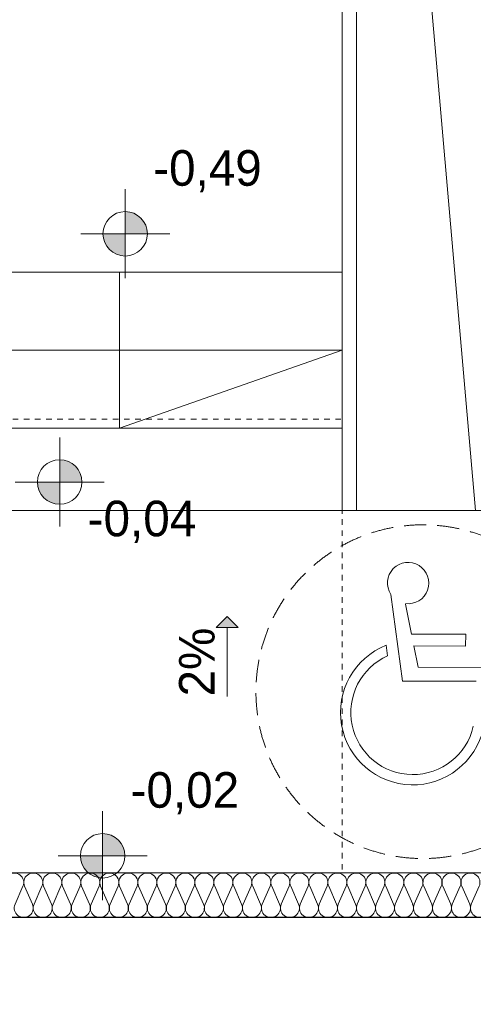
# Model space of a CAD drawing. Extents: x -220425 to -93252, y -20065 to 80294.
# Tile 25 of 103: x -174731 to -172693, y 2255 to 6680. Entities that reach past the tile are written whole.
import ezdxf

# ---------------------------------------------------------------- set-up
doc = ezdxf.new("R2010")
doc.units = 0
doc.header["$MEASUREMENT"] = 0
doc.set_wipeout_variables(frame=1)
doc.linetypes.add('Hidden Line', pattern=[50, 25, -25])
doc.linetypes.add('Krawędzie ukryte', pattern=[150, 100, -50])
doc.layers.add('#kan_san-op', color=34, linetype='Continuous')
for name, color, linetype, lineweight in [('ARCH dach_Nr_Pióra__46', 5, 'Continuous', 13), ('Arch opisy_Nr_Pióra__21', 7, 'Continuous', 9), ('Arch schody_Nr_Pióra__21', 7, 'Continuous', 9), ('arch spadki_Nr_Pióra__21', 7, 'Continuous', 9), ('Arch wyburzenia_Nr_Pióra__46', 5, 'Continuous', 13), ('INWENT RZĘDNE_Nr_Pióra__21', 7, 'Continuous', 9), ('INWENT.ŚCIANY_Nr_Pióra__1', 7, 'Continuous', 25), ('PODKŁAD', 252, 'Continuous', 35)]:
    doc.layers.add(name, color=color, linetype=linetype, lineweight=lineweight)
doc.layers.add('Arch ocieplenie_Nr_Pióra__22', color=7, linetype='Continuous', lineweight=9, true_color=0x7f7f7f)
doc.layers.add('Arch wyposarzenie_Nr_Pióra__2', color=7, linetype='Continuous', lineweight=13, true_color=0x7f7f7f)
doc.styles.add('GENERATED_STYLE_2', font='txt')
doc.styles.add('GENERATED_STYLE_6', font='txt')

# ---------------------------------------------------------------- blocks, each defined once
blk = doc.blocks.new('parter')
at = {"layer": 'Arch schody_Nr_Pióra__21', "linetype": 'Continuous'}
blk.add_hatch(color=252, dxfattribs=at).paths.add_polyline_path([(-173799, 3998.4), (-173749, 3948.4), (-173849, 3948.4)], flags=0)
at = {"layer": 'INWENT RZĘDNE_Nr_Pióra__21', "linetype": 'Continuous'}
for points in [[(-174257.1, 5718), (-174157.1, 5718), (-174164.7, 5756.2), (-174186.4, 5788.7), (-174218.8, 5810.3), (-174257.1, 5818)], [(-174257.1, 5718), (-174357.1, 5718), (-174349.5, 5679.7), (-174327.8, 5647.3), (-174295.4, 5625.6), (-174257.1, 5618)], [(-174551.4, 4602.2), (-174451.4, 4602.2), (-174459, 4640.4), (-174480.6, 4672.9), (-174513.1, 4694.6), (-174551.4, 4702.2)], [(-174551.4, 4602.2), (-174651.4, 4602.2), (-174643.7, 4563.9), (-174622.1, 4531.5), (-174589.6, 4509.8), (-174551.4, 4502.2)], [(-174358.5, 2922.1), (-174258.5, 2922.1), (-174266.1, 2960.4), (-174287.8, 2992.8), (-174320.2, 3014.5), (-174358.5, 3022.1)], [(-174358.5, 2922.1), (-174458.5, 2922.1), (-174450.9, 2883.8), (-174429.2, 2851.4), (-174396.7, 2829.7), (-174358.5, 2822.1)]]:
    blk.add_hatch(color=252, dxfattribs=at).paths.add_polyline_path(points, flags=0)
at = {"layer": 'ARCH dach_Nr_Pióra__46', "color": 252, "linetype": 'Hidden Line'}
for p, q in [((-178912.4, 4884.9), (-173282.4, 4884.9)), ((-173282.4, 4884.9), (-173282.4, 2844.9))]:
    blk.add_line(p, q, dxfattribs=at)
at = {"layer": 'Arch ocieplenie_Nr_Pióra__22', "color": 252, "linetype": 'Continuous'}
for p, q in [((-174751.9, 2704.4), (-174716.4, 2785.3)), ((-174709.2, 2785.3), (-174673.7, 2704.4)), ((-174666.5, 2704.4), (-174631, 2785.3)), ((-174623.8, 2785.3), (-174588.3, 2704.4)), ((-174581.1, 2704.4), (-174545.6, 2785.3)), ((-174538.4, 2785.3), (-174502.8, 2704.4)), ((-174495.7, 2704.4), (-174460.1, 2785.3)), ((-174453, 2785.3), (-174417.4, 2704.4)), ((-174410.3, 2704.4), (-174374.7, 2785.3)), ((-174367.5, 2785.3), (-174332, 2704.4)), ((-174324.8, 2704.4), (-174289.3, 2785.3)), ((-174282.1, 2785.3), (-174246.6, 2704.4)), ((-174239.4, 2704.4), (-174203.9, 2785.3)), ((-174196.7, 2785.3), (-174161.2, 2704.4)), ((-174154, 2704.4), (-174118.5, 2785.3)), ((-174111.3, 2785.3), (-174075.8, 2704.4)), ((-174068.6, 2704.4), (-174033.1, 2785.3)), ((-174025.9, 2785.3), (-173990.3, 2704.4)), ((-173983.2, 2704.4), (-173947.6, 2785.3)), ((-173940.5, 2785.3), (-173904.9, 2704.4)), ((-173897.8, 2704.4), (-173862.2, 2785.3)), ((-173855, 2785.3), (-173819.5, 2704.4)), ((-173812.3, 2704.4), (-173776.8, 2785.3)), ((-173769.6, 2785.3), (-173734.1, 2704.4)), ((-173726.9, 2704.4), (-173691.4, 2785.3)), ((-173684.2, 2785.3), (-173648.7, 2704.4)), ((-173641.5, 2704.4), (-173606, 2785.3)), ((-173598.8, 2785.3), (-173563.3, 2704.4)), ((-173556.1, 2704.4), (-173520.6, 2785.3)), ((-173513.4, 2785.3), (-173477.8, 2704.4)), ((-173470.7, 2704.4), (-173435.1, 2785.3)), ((-173428, 2785.3), (-173392.4, 2704.4)), ((-173385.3, 2704.4), (-173349.7, 2785.3)), ((-173342.5, 2785.3), (-173307, 2704.4)), ((-173299.8, 2704.4), (-173264.3, 2785.3)), ((-173257.1, 2785.3), (-173221.6, 2704.4)), ((-173214.4, 2704.4), (-173178.9, 2785.3)), ((-173171.7, 2785.3), (-173136.2, 2704.4)), ((-173129, 2704.4), (-173093.5, 2785.3)), ((-173086.3, 2785.3), (-173050.8, 2704.4)), ((-173043.6, 2704.4), (-173008.1, 2785.3)), ((-173000.9, 2785.3), (-172965.3, 2704.4)), ((-172958.2, 2704.4), (-172922.6, 2785.3)), ((-172915.5, 2785.3), (-172879.9, 2704.4)), ((-172872.8, 2704.4), (-172837.2, 2785.3)), ((-172830, 2785.3), (-172794.5, 2704.4)), ((-172787.3, 2704.4), (-172751.8, 2785.3)), ((-172744.6, 2785.3), (-172709.1, 2704.4)), ((-172701.9, 2704.4), (-172666.4, 2785.3))]:
    blk.add_line(p, q, dxfattribs=at)
for centre, start_param, end_param in [((-174755.5, 2802.3), 5.870392, 9.837571), ((-174670.1, 2802.3), 5.870392, 9.837571), ((-174584.7, 2802.3), 5.870392, 9.837571), ((-174499.3, 2802.3), 5.870392, 9.837571), ((-174413.8, 2802.3), 5.870392, 9.837571), ((-174328.4, 2802.3), 5.870392, 9.837571), ((-174243, 2802.3), 5.870392, 9.837571), ((-174157.6, 2802.3), 5.870392, 9.837571), ((-174072.2, 2802.3), 5.870392, 9.837571), ((-173986.8, 2802.3), 5.870392, 9.837571), ((-173901.3, 2802.3), 5.870392, 9.837571), ((-173815.9, 2802.3), 5.870392, 9.837571), ((-173730.5, 2802.3), 5.870392, 9.837571), ((-173645.1, 2802.3), 5.870392, 9.837571), ((-173559.7, 2802.3), 5.870392, 9.837571), ((-173474.3, 2802.3), 5.870392, 9.837571), ((-173388.8, 2802.3), 5.870392, 9.837571), ((-173303.4, 2802.3), 5.870392, 9.837571), ((-173218, 2802.3), 5.870392, 9.837571), ((-173132.6, 2802.3), 5.870392, 9.837571), ((-173047.2, 2802.3), 5.870392, 9.837571), ((-172961.8, 2802.3), 5.870392, 9.837571), ((-172876.3, 2802.3), 5.870392, 9.837571), ((-172790.9, 2802.3), 5.870392, 9.837571), ((-172705.5, 2802.3), 5.870392, 9.837571), ((-174712.8, 2687.4), 2.7288, 6.695979), ((-174627.4, 2687.4), 2.7288, 6.695979), ((-174542, 2687.4), 2.7288, 6.695979), ((-174456.5, 2687.4), 2.7288, 6.695979), ((-174371.1, 2687.4), 2.7288, 6.695979), ((-174285.7, 2687.4), 2.7288, 6.695979), ((-174200.3, 2687.4), 2.7288, 6.695979), ((-174114.9, 2687.4), 2.7288, 6.695979), ((-174029.5, 2687.4), 2.7288, 6.695979), ((-173944, 2687.4), 2.7288, 6.695979), ((-173858.6, 2687.4), 2.7288, 6.695979), ((-173773.2, 2687.4), 2.7288, 6.695979), ((-173687.8, 2687.4), 2.7288, 6.695979), ((-173602.4, 2687.4), 2.7288, 6.695979), ((-173517, 2687.4), 2.7288, 6.695979), ((-173431.5, 2687.4), 2.7288, 6.695979), ((-173346.1, 2687.4), 2.7288, 6.695979), ((-173260.7, 2687.4), 2.7288, 6.695979), ((-173175.3, 2687.4), 2.7288, 6.695979), ((-173089.9, 2687.4), 2.7288, 6.695979), ((-173004.5, 2687.4), 2.7288, 6.695979), ((-172919, 2687.4), 2.7288, 6.695979), ((-172833.6, 2687.4), 2.7288, 6.695979), ((-172748.2, 2687.4), 2.7288, 6.695979), ((-172662.8, 2687.4), 2.7288, 6.695979)]:
    blk.add_ellipse(centre, major_axis=(42.7, 0), ratio=0.995956, start_param=start_param, end_param=end_param, dxfattribs=at)
at = {"layer": 'Arch opisy_Nr_Pióra__21', "color": 252, "linetype": 'Krawędzie ukryte'}
blk.add_circle((-172919.6, 3659.9), 750, dxfattribs=at)
at = {"layer": 'Arch schody_Nr_Pióra__21', "color": 252, "linetype": 'Continuous'}
for p, q in [((-173282.4, 4474.9), (-173282.4, 10594.9)), ((-173217.4, 4474.9), (-173217.4, 10594.9)), ((-172682.4, 4474.9), (-173217.4, 10594.9)), ((-173282.4, 5544.9), (-175282.4, 5544.9)), ((-174282.4, 5544.9), (-174282.4, 4844.9)), ((-173282.4, 5194.9), (-175282.4, 5194.9)), ((-174282.4, 4844.9), (-173282.4, 5194.9)), ((-173282.4, 4844.9), (-175282.4, 4844.9)), ((-173282.4, 4474.9), (-175282.4, 4474.9)), ((-173282.4, 4474.9), (-173217.4, 4474.9)), ((-173217.4, 4474.9), (-172017.4, 4474.9)), ((-173799, 3998.4), (-173849, 3948.4)), ((-173799, 3998.4), (-173749, 3948.4)), ((-173749, 3948.4), (-173849, 3948.4)), ((-173799, 3638.4), (-173799, 3948.4))]:
    blk.add_line(p, q, dxfattribs=at)
at = {"layer": 'Arch wyburzenia_Nr_Pióra__46', "color": 252, "linetype": 'Continuous'}
blk.add_line((-171552.4, 2844.9), (-175652.4, 2844.9), dxfattribs=at)
at = {"layer": 'Arch wyposarzenie_Nr_Pióra__2', "color": 252, "linetype": 'Continuous'}
for p, q in [((-173063.3, 4096.9), (-173011.2, 3707.7)), ((-172970.5, 3918.9), (-172998, 4053.7)), ((-172726.9, 3917.9), (-172970.5, 3918.9)), ((-172727.2, 3864.6), (-172726.9, 3917.9)), ((-173084.2, 3868.3), (-173077.8, 3820.6)), ((-172959.6, 3865.6), (-172727.2, 3864.6)), ((-172940.1, 3770.3), (-172959.6, 3865.6)), ((-172637, 3769.1), (-172940.1, 3770.3)), ((-173011.2, 3707.7), (-172680.6, 3706.4))]:
    blk.add_line(p, q, dxfattribs=at)
for centre, major_axis, start_param, end_param in [((-172985.8, 4148), (92.9, 0), 4.583801, 10.008202), ((-172964.6, 3566), (325.1, 0), 1.947533, 6.059917), ((-172964.6, 3566), (278.7, 0), 1.989195, 6.059917)]:
    blk.add_ellipse(centre, major_axis=major_axis, ratio=0.999933, start_param=start_param, end_param=end_param, dxfattribs=at)
at = {"layer": 'INWENT RZĘDNE_Nr_Pióra__21', "color": 252, "linetype": 'Continuous'}
for p, q in [((-174257.1, 5518), (-174257.1, 5918)), ((-174457.1, 5718), (-174057.1, 5718)), ((-174551.4, 4402.2), (-174551.4, 4802.2)), ((-174751.4, 4602.2), (-174351.4, 4602.2)), ((-174358.5, 2722.1), (-174358.5, 3122.1)), ((-174558.5, 2922.1), (-174158.5, 2922.1))]:
    blk.add_line(p, q, dxfattribs=at)
for centre in [(-174257.1, 5718), (-174551.4, 4602.2), (-174358.5, 2922.1)]:
    blk.add_circle(centre, 100, dxfattribs=at)
at = {"layer": 'INWENT.ŚCIANY_Nr_Pióra__1', "color": 252, "linetype": 'Continuous'}
blk.add_line((-171602.4, 2644.9), (-175892.4, 2644.9), dxfattribs=at)
at = {"layer": 'arch spadki_Nr_Pióra__21', "color": 252, "linetype": 'Continuous', "style": 'GENERATED_STYLE_6'}
blk.add_text('2%', height=160, rotation=90, dxfattribs=at).set_placement((-173855.3, 3638.4))
at = {"layer": 'INWENT RZĘDNE_Nr_Pióra__21', "color": 252, "char_height": 160, "attachment_point": 7, "style": 'GENERATED_STYLE_2'}
for s, insert in [('{-0,49}', (-174131.3, 5904.2)), ('{-0,04}', (-174425.5, 4328.6)), ('{-0,02}', (-174232.6, 3108.4))]:
    blk.add_mtext(s, dxfattribs=dict(at, insert=insert))

msp = doc.modelspace()

# ---------------------------------------------------------------- block references
at = {"layer": 'PODKŁAD'}
msp.add_blockref('parter', (0, 0), dxfattribs=at)
msp.add_blockref('parter', (0, 0), dxfattribs=at)

# ---------------------------------------------------------------- next in the draw order: wipeouts: each hides what was drawn before it
at = {"ltscale": 10}
msp.add_wipeout([(-200770.3, 11108.9), (-158770.3, 11108.9), (-159380.3, 10498.9), (-198285.2, 10498.9), (-198285.2, -17981.1), (-159380.3, -17981.1), (-158770.3, -18591.1), (-200770.3, -18591.1)], dxfattribs=at).dxf.layer = '#kan_san-op'

doc.saveas('drawing.dxf')
